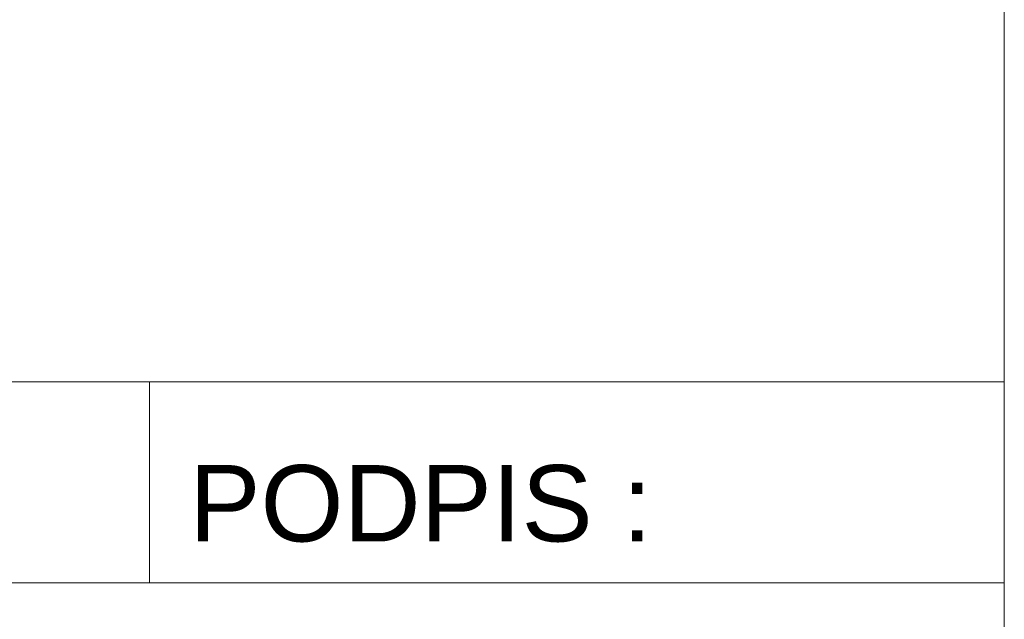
# Model space of a CAD drawing. Header units: centimetres. Extents: x 18292 to 3593338517, y 11794 to 62103.
# Tile 135 of 147: x 3593337128 to 3593337285, y 12648 to 12743. Entities that reach past the tile are written whole.
import ezdxf

# ---------------------------------------------------------------- set-up
doc = ezdxf.new("R2010")
doc.units = ezdxf.units.CM
doc.header["$MEASUREMENT"] = 0
doc.styles.add('GENERATED_STYLE_2', font='txt')

msp = doc.modelspace()

# ---------------------------------------------------------------- linework, layer by layer
at = {"color": 7, "linetype": 'Continuous', "lineweight": 13}
for p, q in [((3593336708.68, 12685.82), (3593337284.68, 12685.82)), ((3593337148.68, 12685.82), (3593337148.68, 12653.82)), ((3593336708.68, 12653.82), (3593337284.68, 12653.82))]:
    msp.add_line(p, q, dxfattribs=at)
at = {"color": 7, "linetype": 'Continuous', "lineweight": 13, "flags": 128}
msp.add_lwpolyline([(3593336708.68, 14070.4), (3593337284.68, 14070.4), (3593337284.68, 11793.66), (3593336708.68, 11793.66)], close=True, dxfattribs=at)

# ---------------------------------------------------------------- texts
at = {"color": 7, "linetype": 'Continuous', "lineweight": 13, "insert": (3593337155, 12666.38), "char_height": 12.16, "attachment_point": 4, "style": 'GENERATED_STYLE_2'}
msp.add_mtext('\\A1;{\\pql;\\fArial|b0|i0|c238|p38;PODPIS :}', dxfattribs=at)

doc.saveas('drawing.dxf')
